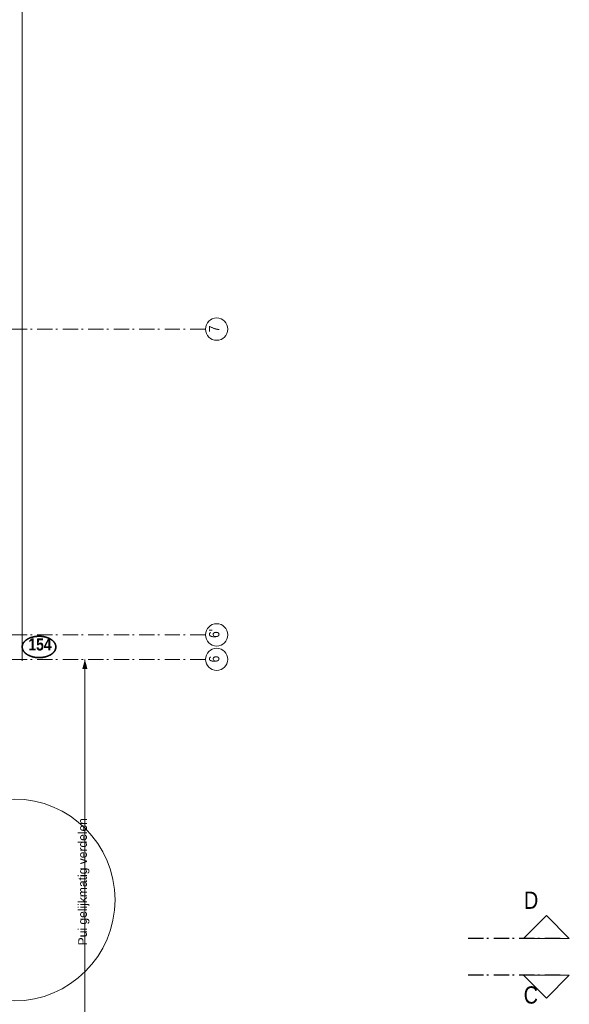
# Model space of a CAD drawing. Header units: millimetres. Extents: x 274611 to 749520, y 175257 to 298905.
# Tile 127 of 251: x 571194 to 580177, y 215771 to 231873. Entities that reach past the tile are written whole.
import ezdxf
from ezdxf.enums import TextEntityAlignment as Align

# ---------------------------------------------------------------- set-up
doc = ezdxf.new("R2010")
doc.units = ezdxf.units.MM
doc.header["$LTSCALE"] = 400
doc.linetypes.add('STYLE_06', pattern=[1.041641, 0.625, -0.208282, 0.069427, -0.138931])
for name, color, linetype, lineweight in [('Binnenkozijnen', 140, 'Continuous', 15), ('Buitenkozijnen', 140, 'Continuous', 15), ('Detailaanduiding', 5, 'Continuous', 70), ('None', 7, 'Continuous', 9), ('Tekst', 140, 'Continuous', 15)]:
    doc.layers.add(name, color=color, linetype=linetype, lineweight=lineweight)
doc.styles.add('Arial', font='arial.ttf', dxfattribs={"height": 211.666667})
doc.styles.add('Arial Narrow', font='ARIALN.TTF', dxfattribs={"height": 222.25})
doc.styles.add('Arial Narrow (bold)', font='ARIALNB.TTF', dxfattribs={"height": 172.861111})
doc.styles.get("Standard").update_dxf_attribs({"font": 'arial.ttf'})

# ---------------------------------------------------------------- blocks, each defined once
blk = doc.blocks.new('Detail')
at = {"layer": 'Detailaanduiding', "color": 1, "linetype": 'Continuous', "lineweight": 35}
blk.add_open_spline([(-134, 154), (-70, 177), (77, 177), (141, 154), (205, 130), (242, 90), (278, 49), (278, 2), (278, -45), (242, -85), (205, -126), (141, -149), (77, -173), (-70, -173), (-134, -149), (-198, -126), (-235, -85), (-272, -45), (-272, 2), (-272, 49), (-235, 90), (-198, 130), (-134, 154)], degree=2, knots=[0, 0, 0, 0.097932, 0.195864, 0.195864, 0.280023, 0.280023, 0.347931, 0.347931, 0.415846, 0.415846, 0.5, 0.5, 0.597932, 0.695864, 0.695864, 0.780023, 0.780023, 0.847931, 0.847931, 0.915846, 0.915846, 1, 1, 1], dxfattribs=at)
at = {"layer": 'Detailaanduiding', "style": 'Arial Narrow (bold)'}
blk.add_attdef('Detail', text='', height=198, dxfattribs=at).set_placement((-170, 142), align=Align.TOP_LEFT)
at = {"layer": 'None', "color": 0, "flags": 1}
blk.add_attdef('Fragment', (-272, -528), '', height=198, dxfattribs=at)

msp = doc.modelspace()

# ---------------------------------------------------------------- linework, layer by layer
at = {"layer": 'Buitenkozijnen', "color": 43, "linetype": 'Continuous', "lineweight": 9}
msp.add_line((571236.55298, 259212.18879), (571236.55298, 221387.18879), dxfattribs=at)
at = {"layer": 'None', "color": 43, "linetype": 'STYLE_06', "lineweight": 9}
for p, q in [((574230.18099, 226812.18879), (555522.21099, 226812.18879)), ((574230.18099, 221812.18879), (555522.21099, 221812.18879)), ((574230.18099, 221412.18879), (555522.21099, 221412.18879))]:
    msp.add_line(p, q, dxfattribs=at)
at = {"layer": 'None', "color": 43, "linetype": 'Continuous', "lineweight": 9}
msp.add_line((572259.10906, 213542.36479), (572259.10906, 221412.18879), dxfattribs=at)
at = {"layer": 'None', "color": 92, "linetype": 'STYLE_06', "lineweight": 25}
for p, q in [((580025.40599, 216848.70407), (578525.40599, 216848.70407)), ((580025.40599, 216248.70407), (578525.40599, 216248.70407))]:
    msp.add_line(p, q, dxfattribs=at)
at = {"layer": 'None', "color": 140, "linetype": 'Continuous', "lineweight": 15, "flags": 128}
for points in [[(580176.70118, 216848.70407), (579426.70118, 216848.70407), (579801.70118, 217223.70407)], [(580176.70118, 216248.70407), (579426.70118, 216248.70407), (579801.70118, 215873.70407)]]:
    msp.add_lwpolyline(points, close=True, dxfattribs=at)
at = {"layer": 'None', "color": 43, "linetype": 'Continuous', "lineweight": 9}
for centre, radius in [((574412.78741, 226812.18879), 182.60642), ((574412.78741, 221812.18879), 182.60642), ((574412.78741, 221412.18879), 182.60642), ((571101.28099, 217477.34833), 1650)]:
    msp.add_circle(centre, radius, dxfattribs=at)
at = {"layer": 'None', "color": 43, "lineweight": 9}
msp.add_solid([(572259.10906, 221412.18879), (572301.64599, 221253.43879), (572216.57212, 221253.43879)], dxfattribs=at)

# ---------------------------------------------------------------- block references
at = {"layer": 'Detailaanduiding', "color": 7}
msp.add_blockref('Detail', (571506.28984, 221613.19815), dxfattribs=at).add_auto_attribs({'Detail': '154'})

# ---------------------------------------------------------------- texts
at = {"layer": 'Binnenkozijnen', "color": 1, "char_height": 282.22222, "attachment_point": 1, "style": 'Arial Narrow'}
for s, insert in [('D', (579436.24181, 217614.61581)), ('C', (579431.35078, 216064.79573))]:
    msp.add_mtext(s, dxfattribs=dict(at, insert=insert))
at = {"layer": 'None', "color": 43, "attachment_point": 1, "rotation": 90, "style": 'Arial Narrow'}
for s, insert, char_height in [('7', (574287.90407, 226763.50546), 169.33333), ("6'", (574287.90407, 221763.50546), 169.333333), ('6', (574287.90407, 221363.50546), 169.33333)]:
    msp.add_mtext(s, dxfattribs=dict(at, insert=insert, char_height=char_height))
at = {"layer": 'Tekst', "color": 43, "insert": (572149.94933, 216735.38113), "char_height": 141.1111111, "attachment_point": 1, "rotation": 90, "style": 'Arial'}
msp.add_mtext('Pui gelijkmatig verdelen', dxfattribs=at)

doc.saveas('drawing.dxf')
